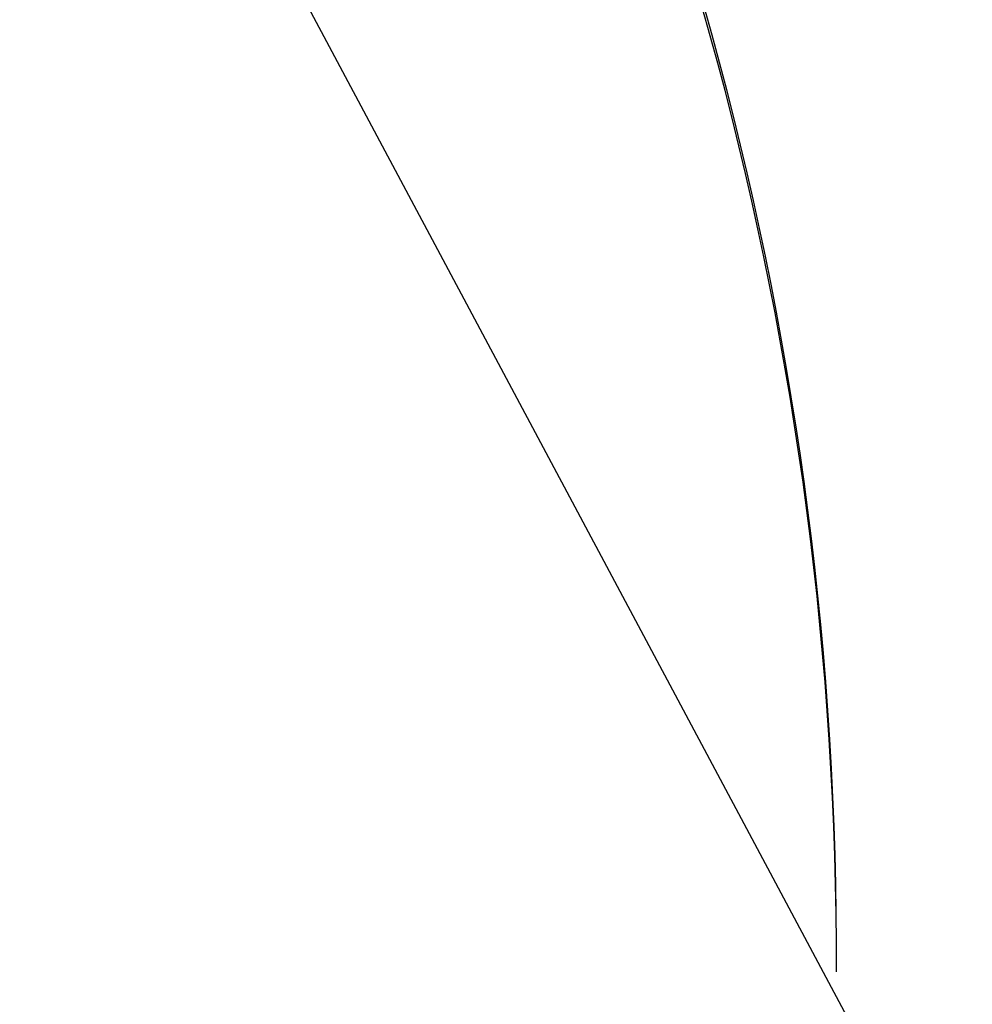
# Paper-space layout '_Isométrica' of a CAD drawing. Header units: millimetres. Extents: x -968 to 537, y -965 to 176.
# Tile 81 of 171: x -637.3 to -635.26, y -524.99 to -522.88. Entities that reach past the tile are written whole.
import ezdxf

# ---------------------------------------------------------------- set-up
doc = ezdxf.new("R2010")
doc.units = ezdxf.units.MM

psp = doc.layouts.new('_Isométrica')

# ---------------------------------------------------------------- linework, layer by layer
at = {"color": 7, "linetype": 'Continuous', "lineweight": 25, "flags": 128}
psp.add_lwpolyline([(-624.9361, -563.4636), (-625.0606, -559.6414), (-625.4333, -555.6979), (-626.0521, -551.6563), (-626.9133, -547.5402), (-628.0119, -543.3738), (-629.3414, -539.1816), (-630.894, -534.9881), (-632.6607, -530.818), (-634.631, -526.6958), (-636.7933, -522.6456), (-639.1351, -518.6912), (-641.6425, -514.8559), (-644.3009, -511.162), (-647.0945, -507.6313), (-650.0072, -504.2846), (-653.0216, -501.1414), (-656.1203, -498.2202)], dxfattribs=at)
at = {"color": 7, "linetype": 'Continuous', "lineweight": 25}
for centre, radius, start, end in [((-642.9936, -524.9036), 7.4447, 359.84794, 60.14668), ((-642.9598, -524.884), 7.411, 359.69609, 60.29853)]:
    psp.add_arc(centre, radius, start, end, dxfattribs=at)
for points, knots in [([(-773.0094, -522.9173), (-772.4502, -524.3615), (-770.8327, -528.539), (-768.0075, -535.4325), (-764.4753, -543.5782), (-760.755, -551.6789), (-756.8547, -559.725), (-752.7782, -567.7067), (-748.5309, -575.6145), (-744.1178, -583.4389), (-739.5442, -591.1704), (-734.8157, -598.7997), (-729.9379, -606.3175), (-724.9168, -613.7147), (-719.7582, -620.9823), (-714.4683, -628.1116), (-709.0534, -635.0938), (-703.5197, -641.9204), (-697.8739, -648.5831), (-692.1224, -655.0737), (-686.272, -661.3842), (-680.3295, -667.5069), (-674.3017, -673.434), (-668.1956, -679.1583), (-662.0181, -684.6724), (-655.7765, -689.9695), (-649.4777, -695.0426), (-643.1291, -699.8853), (-636.7378, -704.4912), (-630.3113, -708.8541), (-623.8569, -712.968), (-617.382, -716.8273), (-610.8943, -720.4264), (-604.4015, -723.7601), (-597.9114, -726.8232), (-591.4321, -729.611), (-584.9718, -732.1189), (-578.5388, -734.3427), (-572.1418, -736.2787), (-565.7894, -737.9234), (-559.4906, -739.2741), (-553.2545, -740.3282), (-547.0902, -741.0842), (-541.007, -741.5408), (-535.0142, -741.6978), (-529.1206, -741.5556), (-523.3351, -741.1153), (-517.6662, -740.3784), (-512.1211, -739.3484), (-506.7089, -738.0248), (-501.4301, -736.4227), (-496.3138, -734.5025), (-492.9278, -733.107), (-491.2918, -732.2751), (-491.2661, -732.262)], [0, 0, 0, 0, 0.010481, 0.030317, 0.05015, 0.06998, 0.089808, 0.109633, 0.129458, 0.149282, 0.169105, 0.18893, 0.208755, 0.228581, 0.24841, 0.268242, 0.288076, 0.307915, 0.327759, 0.347607, 0.367461, 0.387322, 0.407189, 0.427063, 0.446945, 0.466835, 0.486732, 0.506639, 0.526553, 0.546475, 0.566404, 0.58634, 0.606282, 0.626227, 0.646173, 0.666118, 0.686056, 0.705984, 0.725897, 0.745789, 0.765652, 0.785481, 0.805267, 0.825002, 0.844681, 0.864296, 0.883842, 0.903317, 0.92272, 0.942052, 0.96132, 0.98053, 0.999693, 1, 1, 1, 1]), ([(-789.5807, -524.2252), (-788.9934, -525.7429), (-787.294, -530.1341), (-784.3334, -537.3818), (-780.6401, -545.9497), (-776.7583, -554.4741), (-772.6959, -562.9459), (-768.4565, -571.3559), (-764.0449, -579.6949), (-759.4661, -587.9538), (-754.725, -596.1235), (-749.8268, -604.1952), (-744.777, -612.1599), (-739.5809, -620.0089), (-734.2442, -627.7336), (-728.7728, -635.3255), (-723.1724, -642.7762), (-717.449, -650.0776), (-711.6089, -657.2214), (-705.6581, -664.1999), (-699.6031, -671.0053), (-693.4502, -677.6299), (-687.206, -684.0664), (-680.8769, -690.3076), (-674.4697, -696.3464), (-667.991, -702.1759), (-661.4477, -707.7895), (-654.8465, -713.1807), (-648.1944, -718.3432), (-641.4983, -723.271), (-634.7651, -727.9581), (-628.002, -732.3989), (-621.216, -736.5879), (-614.4143, -740.5198), (-607.6042, -744.1897), (-600.7931, -747.5925), (-593.9885, -750.7236), (-587.1981, -753.5787), (-580.4296, -756.1537), (-573.6911, -758.4447), (-566.9905, -760.4482), (-560.3362, -762.1613), (-553.7363, -763.5811), (-547.1995, -764.7057), (-540.7344, -765.5332), (-534.3495, -766.0626), (-528.0534, -766.2936), (-521.8546, -766.2261), (-515.7614, -765.8611), (-509.7817, -765.2), (-503.9229, -764.2449), (-498.1926, -762.9972), (-492.5954, -761.464), (-487.1451, -759.633), (-482.4841, -757.8227), (-479.7028, -756.5063), (-478.6353, -756.0011)], [0, 0, 0, 0, 0.00996, 0.028819, 0.047675, 0.066529, 0.08538, 0.10423, 0.123079, 0.141927, 0.160775, 0.179623, 0.198472, 0.217321, 0.236172, 0.255025, 0.273881, 0.292739, 0.3116, 0.330466, 0.349335, 0.36821, 0.387089, 0.405974, 0.424865, 0.443762, 0.462665, 0.481575, 0.500491, 0.519414, 0.538344, 0.55728, 0.576222, 0.595168, 0.614119, 0.633071, 0.652024, 0.670975, 0.68992, 0.708856, 0.727779, 0.746684, 0.765566, 0.784419, 0.803238, 0.822016, 0.840749, 0.859429, 0.878055, 0.896621, 0.915128, 0.933576, 0.951967, 0.970307, 0.988603, 1, 1, 1, 1])]:
    psp.add_open_spline(points, degree=3, knots=knots, dxfattribs=at)

doc.saveas('drawing.dxf')
